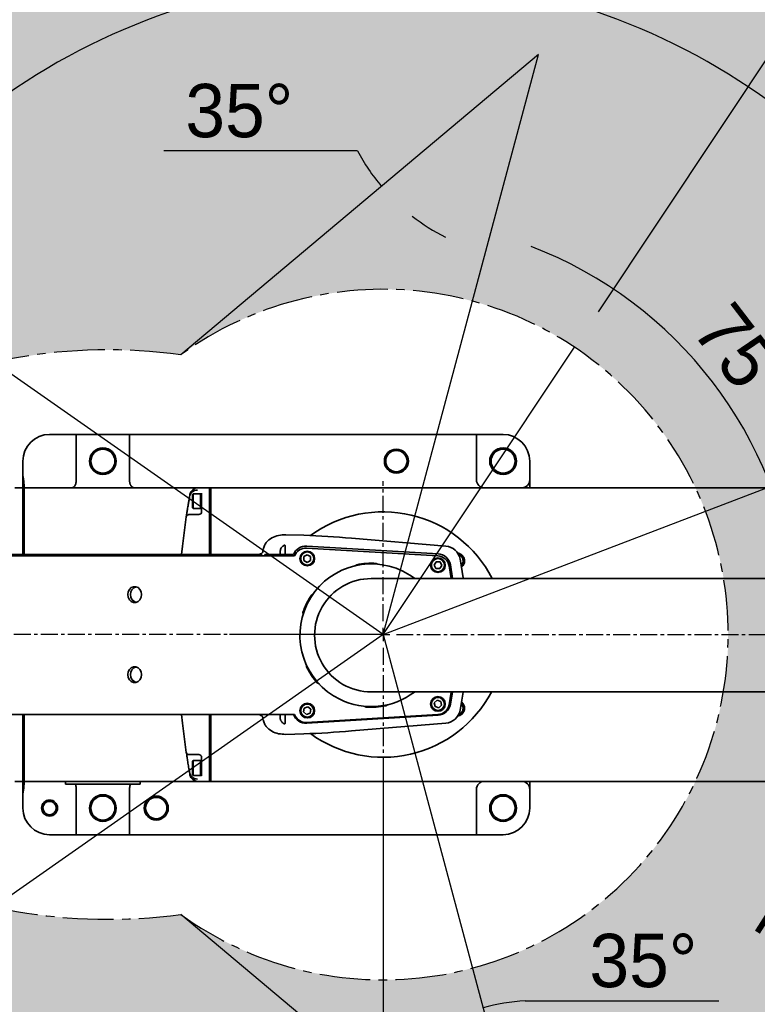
# Model space of a CAD drawing. Header units: millimetres. Extents: x -16 to 4241, y 0 to 4344.
# Tile 6 of 19: x 1439 to 1715, y 1504 to 1873. Entities that reach past the tile are written whole.
import ezdxf

# ---------------------------------------------------------------- set-up
doc = ezdxf.new("R2010")
doc.units = ezdxf.units.MM
doc.header["$PDSIZE"] = -1
doc.linetypes.add('CENTER', pattern=[10.16, 6.35, -1.27, 1.27, -1.27])
doc.linetypes.add('CENTER2', pattern=[28.575, 19.05, -3.175, 3.175, -3.175])
doc.layers.add('中心线层', color=4, linetype='CENTER')
doc.dimstyles.new('1比1', dxfattribs={"dimscale": 8, "dimtxt": 2.5, "dimasz": 2, "dimexe": 1.5, "dimexo": 0.625, "dimtad": 1, "dimtoh": 1, "dimdec": 1, "dimtxsty": 'Standard', "dimcen": 2.5, "dimclrd": 1, "dimclre": 1, "dimadec": 0, "dimazin": 0, "dimtfac": 1, "dimtdec": 1, "dimtmove": 0, "dimatfit": 3, "dimfxl": 1, "dimarcsym": 0})

# ---------------------------------------------------------------- blocks, each defined once
blk = doc.blocks.new('*D100')
at = {"color": 1, "lineweight": -2, "transparency": 16777216}
blk.add_line((1565.16, 1824.1), (1492.49, 1824.1), dxfattribs=at)
for start, end in [(208.0405, 220), (231.9595, 243.0405)]:
    blk.add_arc((1632.94, 1860.2), 76.79, start, end, dxfattribs=at)
at = {"color": 1, "transparency": 16777216}
for points in [[(1583.76, 1797.8), (1587.47, 1801.64), (1574.11, 1810.84)], [(1599.08, 1794.24), (1597.17, 1789.26), (1613.06, 1786.03)]]:
    blk.add_solid(points, dxfattribs=at)
at = {"layer": 'Defpoints', "color": 0, "transparency": 16777216}
for p in [(1632.94, 1860.2), (1632.94, 1860.2), (1598.47, 1791.58), (1498.88, 1747.71), (1574.7, 1642.87)]:
    blk.add_point(p, dxfattribs=at)
at = {"color": 0, "transparency": 16777216, "insert": (1520.83, 1839.1), "char_height": 20, "attachment_point": 5}
blk.add_mtext('35°', dxfattribs=at)
blk = doc.blocks.new('*D102')
at = {"color": 1, "lineweight": -2, "transparency": 16777216}
blk.add_line((1627.97, 1505.59), (1700.63, 1505.59), dxfattribs=at)
for start, end in [(93.5522, 105), (116.4478, 128.5522)]:
    blk.add_arc((1632.94, 1425.53), 80.21, start, end, dxfattribs=at)
at = {"color": 1, "transparency": 16777216}
for points in [[(1596.27, 1499.85), (1598.16, 1494.86), (1612.18, 1503.01)], [(1584.81, 1486.36), (1581.09, 1490.17), (1571.49, 1477.09)]]:
    blk.add_solid(points, dxfattribs=at)
at = {"layer": 'Defpoints', "color": 0, "transparency": 16777216}
for p in [(1574.7, 1642.87), (1498.88, 1538.02), (1583.19, 1488.46), (1632.94, 1425.53), (1632.94, 1425.53)]:
    blk.add_point(p, dxfattribs=at)
at = {"color": 0, "transparency": 16777216, "insert": (1672.3, 1520.59), "char_height": 20, "attachment_point": 5}
blk.add_mtext('35°', dxfattribs=at)
blk = doc.blocks.new('*D103')
at = {"color": 1, "lineweight": -2, "transparency": 16777216}
blk.add_arc((1574.7, 1642.87), 155.63, 5.8932, 69.1068, dxfattribs=at)
at = {"color": 1, "transparency": 16777216}
for points in [[(1629.38, 1785.72), (1631.03, 1790.8), (1614.98, 1793.19)], [(1732.17, 1658.98), (1726.84, 1658.71), (1730.33, 1642.87)]]:
    blk.add_solid(points, dxfattribs=at)
at = {"layer": 'Defpoints', "color": 0, "transparency": 16777216}
for p in [(1632.94, 1860.2), (1715.75, 1708.64), (1574.7, 1642.87), (1574.7, 1642.87), (1799.7, 1642.87)]:
    blk.add_point(p, dxfattribs=at)
at = {"color": 0, "transparency": 16777216, "insert": (1710.07, 1746.74), "char_height": 20, "attachment_point": 5, "rotation": 307.5}
blk.add_mtext('75°', dxfattribs=at)
blk = doc.blocks.new('*D104')
at = {"color": 1, "lineweight": -2, "transparency": 16777216}
blk.add_arc((1574.7, 1642.87), 202.31, 289.5325, 355.4675, dxfattribs=at)
at = {"color": 1, "transparency": 16777216}
for points in [[(1773.72, 1626.99), (1779.05, 1626.78), (1777.02, 1642.87)], [(1643.14, 1449.65), (1641.55, 1454.75), (1627.07, 1447.45)]]:
    blk.add_solid(points, dxfattribs=at)
at = {"layer": 'Defpoints', "color": 0, "transparency": 16777216}
for p in [(1574.7, 1642.87), (1579.7, 1642.87), (2044.85, 1642.87), (1704.75, 1487.89), (1632.94, 1425.53)]:
    blk.add_point(p, dxfattribs=at)
at = {"color": 0, "transparency": 16777216, "insert": (1732.79, 1542.39), "char_height": 20, "attachment_point": 5, "rotation": 57.5603}
blk.add_mtext('75°', dxfattribs=at)
blk = doc.blocks.new('*D105')
at = {"color": 1, "lineweight": -2, "transparency": 16777216}
blk.add_arc((1574.7, 1642.87), 246.71, 3.7165, 141.2835, dxfattribs=at)
at = {"color": 1, "transparency": 16777216}
for points in [[(1384.34, 1795.58), (1380.08, 1798.78), (1372.61, 1784.37)], [(1823.56, 1658.95), (1818.23, 1658.77), (1821.41, 1642.87)]]:
    blk.add_solid(points, dxfattribs=at)
at = {"layer": 'Defpoints', "color": 0, "transparency": 16777216}
for p in [(1247.04, 1872.3), (1738.71, 1827.17), (1390.39, 1771.92), (1579.7, 1642.87), (2044.85, 1642.87)]:
    blk.add_point(p, dxfattribs=at)
at = {"color": 0, "transparency": 16777216, "insert": (1653.4, 1892.46), "char_height": 20, "attachment_point": 5, "rotation": 342.5}
blk.add_mtext('145°', dxfattribs=at)
blk = doc.blocks.new('*D106')
at = {"color": 1, "lineweight": -2, "transparency": 16777216}
blk.add_arc((1574.7, 1642.87), 280.08, 218.2736, 356.7264, dxfattribs=at)
at = {"color": 1, "transparency": 16777216}
for points in [[(1851.66, 1626.95), (1856.99, 1626.8), (1854.78, 1642.87)], [(1352.69, 1467.79), (1356.97, 1470.97), (1345.28, 1482.22)]]:
    blk.add_solid(points, dxfattribs=at)
at = {"layer": 'Defpoints', "color": 0, "transparency": 16777216}
for p in [(1579.7, 1642.87), (2044.85, 1642.87), (1390.39, 1513.81), (1247.04, 1413.44), (1542.19, 1364.68)]:
    blk.add_point(p, dxfattribs=at)
at = {"color": 0, "transparency": 16777216, "insert": (1654.41, 1390.06), "char_height": 20, "attachment_point": 5, "rotation": 17.5}
blk.add_mtext('145°', dxfattribs=at)
blk = doc.blocks.new('*D107')
at = {"color": 1, "lineweight": -2, "transparency": 16777216}
for p, q in [((2052.65, 1825.57), (1963.28, 1791.4)), ((2124.32, 1825.57), (2052.65, 1825.57)), ((1574.7, 1642.87), (1948.34, 1785.69))]:
    blk.add_line(p, q, dxfattribs=at)
at = {"color": 1, "transparency": 16777216}
blk.add_solid([(1962.33, 1793.89), (1964.23, 1788.91), (1948.34, 1785.69)], dxfattribs=at)
at = {"layer": 'Defpoints', "color": 0, "transparency": 16777216}
for p in [(1948.34, 1785.69), (1574.7, 1642.87)]:
    blk.add_point(p, dxfattribs=at)
at = {"color": 0, "transparency": 16777216, "insert": (2090.99, 1840.57), "char_height": 20, "attachment_point": 5}
blk.add_mtext('R400', dxfattribs=at)
blk = doc.blocks.new('*D108')
at = {"color": 1, "lineweight": -2, "transparency": 16777216}
for p, q in [((1832.18, 2029.51), (1655.29, 1763.88)), ((1933.85, 2029.51), (1832.18, 2029.51)), ((1574.7, 1642.87), (1646.42, 1750.56))]:
    blk.add_line(p, q, dxfattribs=at)
at = {"color": 1, "transparency": 16777216}
blk.add_solid([(1653.07, 1765.36), (1657.51, 1762.4), (1646.42, 1750.56)], dxfattribs=at)
at = {"layer": 'Defpoints', "color": 0, "transparency": 16777216}
for p in [(1646.42, 1750.56), (1574.7, 1642.87)]:
    blk.add_point(p, dxfattribs=at)
at = {"color": 0, "transparency": 16777216, "insert": (1885.51, 2046.17), "char_height": 20, "attachment_point": 5}
blk.add_mtext('R129,4', dxfattribs=at)
blk = doc.blocks.new('*D109')
at = {"color": 1, "lineweight": -2, "transparency": 16777216}
for p, q in [((1294.8, 1637.87), (1294.8, 1198.91)), ((1574.7, 1596.72), (1574.7, 1198.91)), ((1558.7, 1210.91), (1310.8, 1210.91))]:
    blk.add_line(p, q, dxfattribs=at)
at = {"color": 1, "transparency": 16777216}
for points in [[(1310.8, 1213.57), (1310.8, 1208.24), (1294.8, 1210.91)], [(1558.7, 1213.57), (1558.7, 1208.24), (1574.7, 1210.91)]]:
    blk.add_solid(points, dxfattribs=at)
at = {"layer": 'Defpoints', "color": 0, "transparency": 16777216}
for p in [(1294.8, 1642.87), (1574.7, 1601.72), (1294.8, 1210.91)]:
    blk.add_point(p, dxfattribs=at)
at = {"color": 0, "transparency": 16777216, "insert": (1437.3, 1227.57), "char_height": 20, "attachment_point": 5}
blk.add_mtext('279,9', dxfattribs=at)
blk = doc.blocks.new('*D110')
at = {"color": 1, "lineweight": -2, "transparency": 16777216}
for p, q in [((1574.7, 1595.14), (1574.7, 1142.84)), ((1215.39, 1508.81), (1215.39, 1142.84)), ((1231.39, 1154.84), (1558.7, 1154.84))]:
    blk.add_line(p, q, dxfattribs=at)
at = {"color": 1, "transparency": 16777216}
for points in [[(1231.39, 1157.51), (1231.39, 1152.18), (1215.39, 1154.84)], [(1558.7, 1157.51), (1558.7, 1152.18), (1574.7, 1154.84)]]:
    blk.add_solid(points, dxfattribs=at)
at = {"layer": 'Defpoints', "color": 0, "transparency": 16777216}
for p in [(1574.7, 1600.14), (1215.39, 1513.81), (1574.7, 1154.84)]:
    blk.add_point(p, dxfattribs=at)
at = {"color": 0, "transparency": 16777216, "insert": (1394.91, 1171.51), "char_height": 20, "attachment_point": 5}
blk.add_mtext('359,3', dxfattribs=at)

msp = doc.modelspace()

# ---------------------------------------------------------------- hatches: boundary and pattern name
at = {"transparency": 33554457}
h = msp.add_hatch(color=7, dxfattribs=at)
h.dxf.hatch_style = 1
h.paths.add_polyline_path([(1247.04, 1872.3, 0.376449), (1272.2, 1642.87, 0.376449), (1247.04, 1413.44, 3.171595)])
h.paths.add_polyline_path([(1498.88, 1538.02, -0.315304), (1294.8, 1642.87, -0.315304), (1498.88, 1747.71, -1.957295)], flags=16)

# ---------------------------------------------------------------- linework, layer by layer
at = {"color": 2}
for q in [(1390.39, 1771.92), (1390.39, 1513.81)]:
    msp.add_line((1574.7, 1642.87), q, dxfattribs=at)
at = {"color": 7, "linetype": 'Continuous', "lineweight": 35}
for p, q in [((1449.7, 1717.87), (1457.7, 1717.87)), ((1479.7, 1717.87), (1459.7, 1717.87)), ((1459.7, 1717.87), (1459.7, 1700.87)), ((1479.7, 1700.87), (1479.7, 1717.87)), ((1481.7, 1717.87), (1608.7, 1717.87)), ((1609.7, 1717.87), (1609.7, 1700.87)), ((1619.7, 1717.87), (1609.7, 1717.87)), ((1439.7, 1702.87), (1439.7, 1707.87)), ((1629.7, 1700.87), (1629.7, 1707.87)), ((1436.7, 1697.87), (1439.7, 1697.87)), ((1439.7, 1697.87), (1439.7, 1687.87)), ((1439.7, 1697.37), (1440.2, 1697.87)), ((1440.2, 1697.87), (1440.2, 1687.87)), ((1440.2, 1697.87), (1505.29, 1697.87)), ((1459.7, 1700.62), (1459.7, 1700.87)), ((1479.7, 1700.87), (1479.7, 1700.62)), ((1505.29, 1697.87), (1509.7, 1697.87)), ((1509.7, 1697.87), (1509.7, 1697.29)), ((1509.7, 1697.37), (1510.2, 1697.87)), ((1509.7, 1697.87), (1510.2, 1697.87)), ((1510.2, 1697.87), (1510.2, 1697.29)), ((1510.2, 1697.87), (1773.12, 1697.87)), ((1629.7, 1700.87), (1629.7, 1697.87)), ((1502.24, 1694.86), (1502.34, 1695.39)), ((1503.55, 1695.62), (1503.25, 1695.32)), ((1503.25, 1690.42), (1503.25, 1695.32)), ((1506.25, 1695.62), (1503.55, 1695.62)), ((1503.55, 1695.62), (1503.55, 1690.12)), ((1506.7, 1695.62), (1506.25, 1695.62)), ((1506.25, 1695.62), (1506.25, 1690.12)), ((1506.7, 1695.62), (1506.7, 1695.65)), ((1506.7, 1695.62), (1506.7, 1693.83)), ((1506.7, 1690.77), (1506.7, 1693.83)), ((1509.7, 1697.29), (1509.7, 1695.67)), ((1509.7, 1695.67), (1509.7, 1690.77)), ((1510.2, 1697.29), (1510.2, 1695.67)), ((1510.2, 1695.67), (1510.2, 1690.77)), ((1503.25, 1690.42), (1503.55, 1690.12)), ((1503.55, 1690.12), (1506.25, 1690.12)), ((1506.25, 1690.12), (1506.7, 1690.12)), ((1506.7, 1688.87), (1506.7, 1690.77)), ((1509.7, 1672.87), (1509.7, 1690.77)), ((1510.2, 1690.77), (1510.2, 1672.87)), ((1439.7, 1672.87), (1439.7, 1687.87)), ((1440.2, 1687.87), (1440.2, 1672.87)), ((1503.98, 1687.87), (1505.7, 1687.87)), ((1538.22, 1680.28), (1545.02, 1680.07)), ((1598.21, 1676.04), (1562.88, 1678.99)), ((1538.04, 1675.69), (1538.04, 1672.87)), ((1595.3, 1672.35), (1546.07, 1675.3)), ((1595.33, 1673.1), (1546.1, 1676.05)), ((1407.17, 1672.37), (1537.33, 1672.37)), ((1408.2, 1672.87), (1527.78, 1672.87)), ((1528.86, 1673.13), (1527.73, 1672.87)), ((1527.78, 1672.37), (1527.78, 1672.87)), ((1527.98, 1672.87), (1527.78, 1672.87)), ((1527.98, 1672.87), (1529.39, 1672.87)), ((1529.76, 1674.91), (1529.68, 1674.41)), ((1530.34, 1672.37), (1530.34, 1672.87)), ((1530.34, 1672.87), (1536.19, 1672.87)), ((1536.19, 1674.22), (1536.19, 1672.87)), ((1536.19, 1672.87), (1538.04, 1672.87)), ((1538.88, 1672.37), (1537.33, 1672.37)), ((1538.04, 1672.87), (1541.14, 1672.87)), ((1538.88, 1672.37), (1541.58, 1672.37)), ((1545.05, 1672.09), (1546.3, 1672.81)), ((1545.05, 1670.65), (1545.05, 1672.09)), ((1546.3, 1672.81), (1547.55, 1672.09)), ((1547.55, 1672.09), (1547.55, 1670.65)), ((1546.3, 1669.92), (1545.05, 1670.65)), ((1547.55, 1670.65), (1546.3, 1669.92)), ((1564.28, 1668.68), (1564.84, 1669.06)), ((1572.16, 1669.55), (1572.78, 1669.25)), ((1593.86, 1668.92), (1594.63, 1670.14)), ((1594.54, 1667.64), (1593.86, 1668.92)), ((1594.63, 1670.14), (1596.07, 1670.09)), ((1596.75, 1668.82), (1595.98, 1667.59)), ((1596.07, 1670.09), (1596.75, 1668.82)), ((1600.24, 1663.88), (1599.45, 1668.66)), ((1600.78, 1663.88), (1599.95, 1669)), ((1595.98, 1667.59), (1594.54, 1667.64)), ((1547.91, 1657.7), (1548.47, 1658.08)), ((1544.72, 1650.43), (1544.67, 1651.11)), ((1546.05, 1630.76), (1546, 1631.44)), ((1550.75, 1624.37), (1550.13, 1624.67)), ((1599.45, 1616.57), (1600.24, 1621.35)), ((1599.95, 1616.73), (1600.71, 1621.35)), ((1604.75, 1621.35), (1603.6, 1614.54)), ((1576.33, 1616.56), (1575.76, 1616.18)), ((1593.93, 1617.3), (1594.99, 1618.28)), ((1594.24, 1615.89), (1593.93, 1617.3)), ((1594.99, 1618.28), (1596.37, 1617.84)), ((1596.68, 1616.43), (1595.62, 1615.46)), ((1596.37, 1617.84), (1596.68, 1616.43)), ((1537.33, 1612.87), (1407.17, 1612.87)), ((1439.7, 1597.87), (1439.7, 1612.87)), ((1440.2, 1612.87), (1440.2, 1597.87)), ((1509.7, 1594.97), (1509.7, 1612.87)), ((1510.2, 1612.87), (1510.2, 1594.97)), ((1528.86, 1612.61), (1527.73, 1612.87)), ((1536.19, 1612.87), (1536.19, 1611.52)), ((1538.04, 1612.87), (1536.19, 1612.87)), ((1538.04, 1612.87), (1538.04, 1610.04)), ((1541.14, 1612.87), (1538.04, 1612.87)), ((1541.58, 1612.87), (1538.88, 1612.87)), ((1544.95, 1613.88), (1545.2, 1615.3)), ((1546.05, 1612.95), (1544.95, 1613.88)), ((1545.2, 1615.3), (1546.56, 1615.79)), ((1547.41, 1613.44), (1546.05, 1612.95)), ((1546.07, 1609.93), (1595.3, 1612.89)), ((1546.1, 1609.69), (1595.33, 1612.64)), ((1546.56, 1615.79), (1547.66, 1614.86)), ((1547.66, 1614.86), (1547.41, 1613.44)), ((1568.44, 1615.68), (1567.83, 1615.98)), ((1595.62, 1615.46), (1594.24, 1615.89)), ((1529.68, 1611.32), (1529.76, 1610.83)), ((1529.76, 1610.83), (1529.76, 1610.83)), ((1598.21, 1609.69), (1562.88, 1606.75)), ((1538.22, 1605.46), (1545.02, 1605.66)), ((1439.7, 1597.87), (1439.7, 1587.87)), ((1440.2, 1597.87), (1440.2, 1587.87)), ((1505.7, 1597.87), (1503.98, 1597.87)), ((1503.55, 1595.62), (1503.25, 1595.32)), ((1503.25, 1590.42), (1503.25, 1595.32)), ((1506.25, 1595.62), (1503.55, 1595.62)), ((1503.55, 1595.62), (1503.55, 1590.12)), ((1506.7, 1595.62), (1506.25, 1595.62)), ((1506.25, 1595.62), (1506.25, 1590.12)), ((1506.7, 1594.97), (1506.7, 1596.87)), ((1506.7, 1591.91), (1506.7, 1594.97)), ((1509.7, 1594.97), (1509.7, 1590.06)), ((1510.2, 1594.97), (1510.2, 1590.06)), ((1502.34, 1590.34), (1502.24, 1590.87)), ((1503.25, 1590.42), (1503.55, 1590.12)), ((1506.7, 1591.91), (1506.7, 1590.12)), ((1439.7, 1587.87), (1436.7, 1587.87)), ((1439.7, 1588.37), (1440.2, 1587.87)), ((1505.29, 1587.87), (1440.2, 1587.87)), ((1455.7, 1587.87), (1455.7, 1586.87)), ((1483.7, 1586.87), (1455.7, 1586.87)), ((1483.7, 1586.87), (1483.7, 1587.87)), ((1503.55, 1590.12), (1506.25, 1590.12)), ((1509.7, 1587.87), (1505.29, 1587.87)), ((1506.25, 1590.12), (1506.7, 1590.12)), ((1506.7, 1590.09), (1506.7, 1590.12)), ((1509.7, 1590.06), (1509.7, 1588.45)), ((1509.7, 1588.45), (1509.7, 1587.87)), ((1510.2, 1587.87), (1509.7, 1588.37)), ((1510.2, 1587.87), (1509.7, 1587.87)), ((1510.2, 1590.06), (1510.2, 1588.45)), ((1510.2, 1588.45), (1510.2, 1587.87)), ((1773.13, 1587.87), (1510.2, 1587.87)), ((1629.7, 1587.87), (1629.7, 1584.87)), ((1459.7, 1584.87), (1459.7, 1585.11)), ((1459.7, 1584.87), (1459.7, 1567.87)), ((1479.7, 1585.11), (1479.7, 1584.87)), ((1479.7, 1567.87), (1479.7, 1584.87)), ((1609.7, 1584.87), (1609.7, 1567.87)), ((1629.7, 1577.87), (1629.7, 1584.87)), ((1439.7, 1577.87), (1439.7, 1582.87)), ((1457.7, 1567.87), (1449.7, 1567.87)), ((1459.7, 1567.87), (1479.7, 1567.87)), ((1608.7, 1567.87), (1481.7, 1567.87)), ((1609.7, 1567.87), (1619.7, 1567.87))]:
    msp.add_line(p, q, dxfattribs=at)
at = {"color": 7, "linetype": 'Continuous', "lineweight": 35, "flags": 128}
for points in [[(1499.21, 1672.87), (1499.54, 1676.03), (1500.97, 1687.02)], [(1603.6, 1671.2), (1604.78, 1664.17), (1604.82, 1663.89)], [(1604.16, 1668.11), (1604.79, 1668.8), (1605.2, 1669.77)], [(1582.09, 1666.63), (1584.8, 1665.1), (1586.45, 1663.95)], [(1479.03, 1657.87), (1479.18, 1656.84), (1479.63, 1655.94), (1480.31, 1655.27), (1481.15, 1654.91), (1482.05, 1654.91), (1482.89, 1655.27), (1483.57, 1655.94), (1484.02, 1656.84), (1484.17, 1657.87), (1484.02, 1658.89), (1483.57, 1659.8), (1482.89, 1660.47), (1482.05, 1660.82), (1481.15, 1660.82), (1480.31, 1660.47), (1479.63, 1659.8), (1479.18, 1658.89), (1479.03, 1657.87)], [(1479.03, 1627.87), (1479.18, 1626.84), (1479.63, 1625.94), (1480.31, 1625.27), (1481.15, 1624.91), (1482.05, 1624.91), (1482.89, 1625.27), (1483.57, 1625.94), (1484.02, 1626.84), (1484.17, 1627.87), (1484.02, 1628.89), (1483.57, 1629.8), (1482.89, 1630.47), (1482.05, 1630.82), (1481.15, 1630.82), (1480.31, 1630.47), (1479.63, 1629.8), (1479.18, 1628.89), (1479.03, 1627.87)], [(1605.2, 1615.96), (1604.79, 1616.94), (1604.16, 1617.63)], [(1500.97, 1598.72), (1499.54, 1609.7), (1499.21, 1612.87)]]:
    msp.add_lwpolyline(points, dxfattribs=at)
at = {"color": 7, "linetype": 'Continuous', "lineweight": 35}
for centre, radius in [((1469.7, 1707.87), 5), ((1469.7, 1707.87), 4.5), ((1579.7, 1707.87), 4.5), ((1619.7, 1707.87), 5), ((1619.7, 1707.87), 4.5), ((1579.7, 1707.87), 4), ((1546.3, 1671.37), 2.75), ((1546.3, 1671.37), 2.45), ((1595.3, 1668.87), 2.75), ((1595.3, 1668.87), 2.45), ((1546.3, 1614.37), 2.75), ((1546.3, 1614.37), 2.45), ((1595.3, 1616.87), 2.75), ((1595.3, 1616.87), 2.45), ((1449.7, 1577.87), 3), ((1449.7, 1577.87), 2.5), ((1469.7, 1577.87), 5), ((1469.7, 1577.87), 4.5), ((1489.7, 1577.87), 4.5), ((1489.7, 1577.87), 4), ((1619.7, 1577.87), 5), ((1619.7, 1577.87), 4.5)]:
    msp.add_circle(centre, radius, dxfattribs=at)
at = {"color": 3, "linetype": 'CENTER2'}
for centre, radius, start, end in [((1574.7, 1642.87), 400, 215, 145), ((1574.7, 1642.87), 129.39, 234.1258, 125.8742), ((1471.71, 1549.57), 200, 82.1916, 152.1926), ((1471.71, 1736.17), 200, 207.8074, 277.8084)]:
    msp.add_arc(centre, radius, start, end, dxfattribs=at)
at = {"color": 7, "linetype": 'Continuous', "lineweight": 35}
for centre, radius, start, end in [((1449.7, 1707.87), 10, 90, 180), ((1619.7, 1707.87), 10, 0, 90), ((1505.29, 1694.87), 3, 90, 169.9164), ((1612.7, 1700.87), 3, 180, 270), ((1626.7, 1700.87), 3, 270, 0), ((1797.7, 1642.87), 300, 170.0848, 170.3735), ((1797.7, 1642.87), 300, 170.0192, 170.0848), ((1501.96, 1686.87), 1, 90, 171.5378), ((1505.7, 1688.87), 1, 270, 0), ((1574.7, 1642.87), 46, 27.2487, 126.2388), ((1529.67, 1280.37), 400, 85.2364, 87.8002), ((1545.8, 1671.06), 5, 86.5694, 158.7927), ((1545.8, 1670.81), 4.5, 86.5694, 159.7339), ((1597.71, 1670.06), 6, 10.886, 85.2364), ((1595.03, 1667.86), 4.5, 10.3122, 86.5694), ((1595.03, 1668.11), 5, 10.3122, 86.5694), ((1602.28, 1670.45), 2.75, 311.8436, 77.6638), ((1602.28, 1670.45), 2.45, 316.338, 71.2147), ((1570.3, 1642.62), 26.75, 63.8561, 243.8561), ((1570.3, 1642.62), 27, 86.0477, 101.6645), ((1482.97, 1658.02), 2.92, 107.1003, 182.9414), ((1570.3, 1642.62), 21.25, 89.9922, 270), ((1482.97, 1657.72), 2.92, 177.0586, 252.8997), ((1570.3, 1642.62), 27, 146.0477, 161.6645), ((1482.97, 1628.02), 2.92, 107.1003, 182.9414), ((1482.97, 1627.72), 2.92, 177.0586, 252.8997), ((1570.3, 1642.62), 27, 206.0477, 221.6645), ((1574.7, 1642.87), 46, 233.7612, 332.0642), ((1570.3, 1642.62), 26.75, 243.8561, 307.2232), ((1570.3, 1642.62), 27, 266.0477, 281.6645), ((1595.03, 1617.38), 4.5, 273.4306, 349.6878), ((1595.03, 1617.63), 5, 273.4306, 349.6878), ((1602.28, 1615.29), 2.75, 282.3362, 48.1564), ((1602.28, 1615.29), 2.45, 288.7853, 43.662), ((1545.8, 1614.68), 5, 201.2073, 273.4306), ((1545.8, 1614.43), 4.5, 200.2661, 273.4306), ((1597.71, 1615.67), 6, 274.7636, 349.114), ((1529.67, 2005.37), 400, 272.1998, 274.7636), ((1501.96, 1598.87), 1, 188.4622, 270), ((1505.7, 1596.87), 1, 0, 90), ((1797.7, 1642.87), 300, 189.6265, 189.9152), ((1797.7, 1642.87), 300, 189.9152, 189.9808), ((1505.29, 1590.87), 3, 190.0836, 270), ((1612.7, 1584.87), 3, 90, 180), ((1626.7, 1584.87), 3, 0, 90), ((1449.7, 1577.87), 10, 180, 270), ((1619.7, 1577.87), 10, 270, 0)]:
    msp.add_arc(centre, radius, start, end, dxfattribs=at)
for centre, start_param, end_param in [((1507.7, 1695.65), 1.373401, 1.570796), ((1507.7, 1590.09), 1.570796, 1.768192)]:
    msp.add_ellipse(centre, major_axis=(0, 1.06), ratio=0.944263, start_param=start_param, end_param=end_param, dxfattribs=at)
for points, knots in [([(1459.7, 1717.87), (1459.7, 1717.87), (1459.69, 1717.87), (1459.63, 1717.87), (1459.59, 1717.87), (1459.48, 1717.87), (1459.41, 1717.87), (1459.25, 1717.87), (1459.16, 1717.87), (1458.88, 1717.87), (1458.66, 1717.87), (1458.2, 1717.87), (1457.95, 1717.87), (1457.7, 1717.87)], [0, 0, 0, 0, 0.125, 0.125, 0.25, 0.25, 0.375, 0.375, 0.5, 0.5, 0.75, 0.75, 1, 1, 1, 1]), ([(1479.7, 1717.87), (1479.7, 1717.87), (1479.72, 1717.87), (1479.78, 1717.87), (1479.82, 1717.87), (1479.93, 1717.87), (1480, 1717.87), (1480.15, 1717.87), (1480.24, 1717.87), (1480.53, 1717.87), (1480.74, 1717.87), (1481.21, 1717.87), (1481.46, 1717.87), (1481.7, 1717.87)], [0, 0, 0, 0, 0.125, 0.125, 0.25, 0.25, 0.375, 0.375, 0.5, 0.5, 0.75, 0.75, 1, 1, 1, 1]), ([(1609.7, 1717.87), (1609.7, 1717.87), (1609.67, 1717.87), (1609.56, 1717.87), (1609.48, 1717.87), (1609.19, 1717.87), (1608.95, 1717.87), (1608.7, 1717.87)], [0, 0, 0, 0, 0.25, 0.25, 0.5, 0.5, 1, 1, 1, 1]), ([(1439.7, 1702.87), (1439.7, 1702.83), (1439.7, 1702.75), (1439.71, 1702.59), (1439.73, 1702.39), (1439.76, 1702.15), (1439.8, 1701.91), (1439.83, 1701.68), (1439.88, 1701.44), (1439.91, 1701.21), (1439.96, 1700.91), (1440.01, 1700.54), (1440.06, 1700.12), (1440.09, 1699.72), (1440.12, 1699.35), (1440.14, 1699.02), (1440.16, 1698.72), (1440.17, 1698.46), (1440.18, 1698.25), (1440.19, 1698.08), (1440.19, 1697.97), (1440.2, 1697.91), (1440.2, 1697.87), (1440.2, 1697.87), (1440.2, 1697.87)], [0, 0, 0, 0, 0.017414, 0.034823, 0.069472, 0.103761, 0.137588, 0.170924, 0.203796, 0.236253, 0.268269, 0.331307, 0.393614, 0.454994, 0.5158, 0.576668, 0.637573, 0.69791, 0.758248, 0.816207, 0.879331, 0.917498, 0.957721, 1, 1, 1, 1]), ([(1439.7, 1697.37), (1439.7, 1697.37), (1439.7, 1697.37), (1439.7, 1697.38), (1439.7, 1697.4), (1439.7, 1697.43), (1439.7, 1697.49), (1439.7, 1697.6), (1439.7, 1697.79), (1439.7, 1698.02), (1439.7, 1698.31), (1439.7, 1698.63), (1439.7, 1699.12), (1439.7, 1699.69), (1439.7, 1700.3), (1439.7, 1700.79), (1439.7, 1701.3), (1439.7, 1701.73), (1439.7, 1702.08), (1439.7, 1702.34), (1439.7, 1702.6), (1439.7, 1702.78), (1439.7, 1702.87)], [0, 0, 0, 0, 0.020843, 0.04169, 0.062563, 0.09359, 0.124692, 0.18698, 0.2497, 0.31193, 0.37409, 0.436733, 0.499185, 0.623596, 0.686351, 0.748966, 0.81172, 0.874469, 0.905842, 0.937226, 0.968622, 1, 1, 1, 1]), ([(1458.51, 1698.04), (1458.38, 1697.98), (1458.25, 1697.94), (1457.98, 1697.88), (1457.84, 1697.87), (1457.7, 1697.87)], [0, 0, 0, 0, 0.5, 0.5, 1, 1, 1, 1]), ([(1459.7, 1700.62), (1459.7, 1700.47), (1459.7, 1700.32), (1459.66, 1700.02), (1459.64, 1699.87), (1459.58, 1699.59), (1459.54, 1699.46), (1459.46, 1699.2), (1459.41, 1699.08), (1459.31, 1698.86), (1459.25, 1698.75), (1459.13, 1698.56), (1459.07, 1698.47), (1458.86, 1698.24), (1458.7, 1698.12), (1458.51, 1698.04)], [0, 0, 0, 0, 0.125, 0.125, 0.25, 0.25, 0.375, 0.375, 0.5, 0.5, 0.625, 0.625, 0.75, 0.75, 1, 1, 1, 1]), ([(1479.7, 1700.62), (1479.7, 1700.47), (1479.71, 1700.32), (1479.74, 1700.02), (1479.77, 1699.87), (1479.83, 1699.59), (1479.86, 1699.46), (1479.95, 1699.2), (1479.99, 1699.08), (1480.1, 1698.86), (1480.15, 1698.75), (1480.28, 1698.56), (1480.34, 1698.47), (1480.55, 1698.24), (1480.71, 1698.12), (1480.89, 1698.04)], [0, 0, 0, 0, 0.125, 0.125, 0.25, 0.25, 0.375, 0.375, 0.5, 0.5, 0.625, 0.625, 0.75, 0.75, 1, 1, 1, 1]), ([(1480.89, 1698.04), (1481.02, 1697.98), (1481.16, 1697.94), (1481.43, 1697.88), (1481.57, 1697.87), (1481.7, 1697.87)], [0, 0, 0, 0, 0.5, 0.5, 1, 1, 1, 1]), ([(1502.18, 1694.53), (1502.28, 1694.86), (1502.47, 1695.53), (1503.15, 1696.34), (1504.03, 1696.87), (1504.74, 1697.02), (1505.11, 1697.03), (1505.15, 1697.03)], [0, 0, 0, 0, 0.246546, 0.49375, 0.738434, 0.967847, 1, 1, 1, 1]), ([(1500.97, 1687.02), (1500.98, 1687.08), (1501, 1687.21), (1501.15, 1688.23), (1501.39, 1689.74), (1501.66, 1691.43), (1501.85, 1692.57), (1501.93, 1693.04)], [0, 0, 0, 0, 0.211182, 0.422478, 0.634943, 0.849858, 1, 1, 1, 1]), ([(1501.96, 1687.87), (1501.97, 1687.87), (1501.99, 1687.87), (1502.23, 1687.87), (1502.68, 1687.87), (1503.29, 1687.87), (1503.75, 1687.87), (1503.98, 1687.87)], [0, 0, 0, 0, 0.133678, 0.347988, 0.564582, 0.78231, 1, 1, 1, 1]), ([(1529.85, 1674.9), (1529.95, 1675.34), (1530.15, 1676.24), (1531.16, 1677.78), (1532.97, 1679.19), (1535.53, 1680.15), (1537.32, 1680.23), (1538.22, 1680.28)], [0, 0, 0, 0, 0.1267953, 0.2535673, 0.5033533, 0.7513738, 1, 1, 1, 1]), ([(1536.19, 1674.22), (1536.21, 1674.4), (1536.25, 1674.82), (1536.55, 1675.34), (1536.93, 1675.79), (1537.25, 1676.07), (1537.44, 1676.22), (1537.49, 1676.26)], [0, 0, 0, 0, 0.207127, 0.466497, 0.691649, 0.922192, 1, 1, 1, 1]), ([(1537.49, 1676.26), (1537.55, 1676.3), (1537.63, 1676.35), (1537.75, 1676.37), (1537.84, 1676.35), (1537.91, 1676.3), (1537.98, 1676.19), (1538.02, 1676.05), (1538.04, 1675.87), (1538.04, 1675.75), (1538.04, 1675.69)], [0, 0, 0, 0, 0.182925, 0.281521, 0.364699, 0.448224, 0.542785, 0.695128, 0.846439, 1, 1, 1, 1]), ([(1528.86, 1673.13), (1528.85, 1673.13), (1528.81, 1673.15), (1528.77, 1673.15), (1528.72, 1673.13), (1528.68, 1673.1), (1528.65, 1673.06), (1528.64, 1673), (1528.64, 1672.94), (1528.64, 1672.9), (1528.65, 1672.88)], [0, 0, 0, 0, 0.111723, 0.233528, 0.363244, 0.497501, 0.632147, 0.762953, 0.88637, 1, 1, 1, 1]), ([(1528.65, 1672.87), (1528.9, 1673.05), (1529.27, 1673.31), (1529.61, 1673.87), (1529.71, 1674.19), (1529.76, 1674.34)], [0, 0, 0, 0, 0.533338, 0.774364, 1, 1, 1, 1]), ([(1603.75, 1673.06), (1603.7, 1673.09), (1603.6, 1673.14), (1603.35, 1673.25), (1603.02, 1673.37), (1602.72, 1673.41), (1602.59, 1673.42)], [0, 0, 0, 0, 0.133024, 0.266497, 0.676153, 1, 1, 1, 1]), ([(1604.9, 1671.91), (1604.88, 1671.95), (1604.84, 1672.01), (1604.77, 1672.13), (1604.68, 1672.25), (1604.56, 1672.4), (1604.45, 1672.52), (1604.36, 1672.61), (1604.26, 1672.7), (1604.14, 1672.8), (1603.99, 1672.91), (1603.85, 1673), (1603.77, 1673.05), (1603.75, 1673.06)], [0, 0, 0, 0, 0.081166, 0.137361, 0.250259, 0.365033, 0.481782, 0.540507, 0.596702, 0.709655, 0.824523, 0.941306, 1, 1, 1, 1]), ([(1605.2, 1669.77), (1605.21, 1669.81), (1605.23, 1669.87), (1605.24, 1669.97), (1605.26, 1670.07), (1605.27, 1670.17), (1605.28, 1670.28), (1605.28, 1670.38), (1605.28, 1670.48), (1605.28, 1670.59), (1605.27, 1670.69), (1605.26, 1670.79), (1605.25, 1670.9), (1605.23, 1671.01), (1605.21, 1671.12), (1605.18, 1671.22), (1605.15, 1671.33), (1605.11, 1671.43), (1605.08, 1671.53), (1605.04, 1671.63), (1604.99, 1671.73), (1604.95, 1671.82), (1604.92, 1671.88), (1604.9, 1671.91)], [0, 0, 0, 0, 0.044113, 0.088356, 0.132962, 0.177678, 0.223588, 0.269596, 0.315872, 0.362229, 0.407291, 0.457051, 0.506886, 0.556933, 0.607044, 0.657868, 0.708753, 0.759822, 0.810952, 0.858072, 0.905245, 0.95259, 1, 1, 1, 1]), ([(1811.2, 1663.87), (1811.18, 1663.87), (1811.13, 1663.87), (1810.79, 1663.87), (1810.27, 1663.87), (1809.53, 1663.87), (1808.62, 1663.87), (1807.37, 1663.87), (1805.73, 1663.87), (1803.64, 1663.87), (1801.43, 1663.87), (1798.88, 1663.87), (1795.81, 1663.87), (1791.94, 1663.87), (1787.57, 1663.87), (1782.72, 1663.87), (1777.44, 1663.87), (1770.8, 1663.87), (1762.64, 1663.87), (1752.86, 1663.87), (1742.65, 1663.87), (1732.13, 1663.87), (1721.38, 1663.87), (1710.47, 1663.87), (1699.45, 1663.87), (1688.41, 1663.87), (1677.42, 1663.87), (1666.56, 1663.87), (1655.9, 1663.87), (1645.51, 1663.87), (1635.47, 1663.87), (1625.91, 1663.87), (1616.98, 1663.87), (1609.96, 1663.87), (1604.63, 1663.87), (1600.69, 1663.87), (1597.04, 1663.87), (1593.66, 1663.87), (1590.52, 1663.87), (1587.47, 1663.87), (1584.57, 1663.87), (1581.79, 1663.87), (1579.19, 1663.87), (1576.76, 1663.87), (1574.75, 1663.87), (1573.15, 1663.87), (1571.92, 1663.87), (1571.01, 1663.87), (1570.42, 1663.87), (1570.34, 1663.87), (1570.3, 1663.87)], [0, 0, 0, 0, 0.011912, 0.025314, 0.039602, 0.054286, 0.068971, 0.083346, 0.103826, 0.122542, 0.139183, 0.153762, 0.172459, 0.190894, 0.209163, 0.227369, 0.245602, 0.26394, 0.291598, 0.319277, 0.347023, 0.37483, 0.402653, 0.430612, 0.458762, 0.487007, 0.515242, 0.543361, 0.571433, 0.599445, 0.627294, 0.654891, 0.682149, 0.708797, 0.723754, 0.738555, 0.75324, 0.767841, 0.782384, 0.797344, 0.814483, 0.831427, 0.850206, 0.870828, 0.893286, 0.912551, 0.93293, 0.954363, 0.976761, 1, 1, 1, 1]), ([(1570.3, 1621.37), (1570.36, 1621.37), (1570.48, 1621.37), (1571.39, 1621.37), (1572.77, 1621.37), (1574.59, 1621.37), (1576.76, 1621.37), (1579.19, 1621.37), (1581.79, 1621.37), (1584.57, 1621.37), (1587.47, 1621.37), (1590.52, 1621.37), (1593.66, 1621.37), (1597.04, 1621.37), (1600.69, 1621.37), (1604.63, 1621.37), (1609.96, 1621.37), (1616.98, 1621.37), (1625.91, 1621.37), (1635.47, 1621.37), (1645.51, 1621.37), (1655.9, 1621.37), (1666.56, 1621.37), (1677.42, 1621.37), (1688.41, 1621.37), (1699.45, 1621.37), (1710.47, 1621.37), (1721.38, 1621.37), (1732.13, 1621.37), (1742.65, 1621.37), (1752.86, 1621.37), (1762.64, 1621.37), (1770.8, 1621.37), (1777.44, 1621.37), (1782.72, 1621.37), (1787.57, 1621.37), (1791.94, 1621.37), (1795.81, 1621.37), (1798.88, 1621.37), (1801.43, 1621.37), (1803.64, 1621.37), (1805.73, 1621.37), (1807.3, 1621.37), (1808.46, 1621.37), (1809.28, 1621.37), (1809.97, 1621.37), (1810.51, 1621.37), (1810.9, 1621.37), (1811.15, 1621.37), (1811.19, 1621.37), (1811.2, 1621.37)], [0, 0, 0, 0, 0.028922, 0.056478, 0.082454, 0.10671, 0.129167, 0.14979, 0.168569, 0.185513, 0.202652, 0.217612, 0.232155, 0.246756, 0.261441, 0.276243, 0.291199, 0.317847, 0.345105, 0.372703, 0.400551, 0.428563, 0.456636, 0.484755, 0.51299, 0.541235, 0.569386, 0.597344, 0.625168, 0.652974, 0.68072, 0.7084, 0.736058, 0.754396, 0.772629, 0.790835, 0.809104, 0.827539, 0.846237, 0.860816, 0.877457, 0.896173, 0.916652, 0.928949, 0.941502, 0.954127, 0.966596, 0.97863, 0.989896, 1, 1, 1, 1]), ([(1528.86, 1612.61), (1528.85, 1612.6), (1528.81, 1612.59), (1528.76, 1612.59), (1528.72, 1612.6), (1528.68, 1612.63), (1528.65, 1612.68), (1528.64, 1612.73), (1528.64, 1612.79), (1528.64, 1612.84), (1528.65, 1612.86)], [0, 0, 0, 0, 0.124943, 0.250001, 0.375054, 0.500001, 0.624951, 0.749999, 0.87506, 1, 1, 1, 1]), ([(1528.65, 1612.87), (1528.9, 1612.69), (1529.27, 1612.43), (1529.61, 1611.86), (1529.71, 1611.55), (1529.76, 1611.39)], [0, 0, 0, 0, 0.533338, 0.774364, 1, 1, 1, 1]), ([(1602.58, 1612.31), (1602.85, 1612.36), (1603.26, 1612.42), (1603.62, 1612.61), (1603.75, 1612.67)], [0, 0, 0, 0, 0.663718, 1, 1, 1, 1]), ([(1603.75, 1612.67), (1603.78, 1612.69), (1603.85, 1612.73), (1603.96, 1612.8), (1604.09, 1612.89), (1604.24, 1613.01), (1604.36, 1613.12), (1604.45, 1613.22), (1604.54, 1613.31), (1604.64, 1613.43), (1604.75, 1613.58), (1604.84, 1613.72), (1604.88, 1613.8), (1604.9, 1613.83)], [0, 0, 0, 0, 0.081166, 0.137361, 0.250259, 0.365033, 0.481782, 0.540507, 0.596702, 0.709655, 0.824523, 0.941306, 1, 1, 1, 1]), ([(1604.9, 1613.83), (1604.93, 1613.87), (1604.98, 1613.97), (1605.04, 1614.11), (1605.09, 1614.23), (1605.13, 1614.35), (1605.17, 1614.47), (1605.2, 1614.59), (1605.23, 1614.72), (1605.25, 1614.84), (1605.26, 1614.97), (1605.28, 1615.09), (1605.28, 1615.2), (1605.28, 1615.31), (1605.28, 1615.42), (1605.27, 1615.52), (1605.26, 1615.63), (1605.25, 1615.74), (1605.23, 1615.85), (1605.21, 1615.93), (1605.2, 1615.96)], [0, 0, 0, 0, 0.0745957, 0.1494428, 0.2067064, 0.2640601, 0.3216778, 0.3793838, 0.4381121, 0.4969426, 0.5561061, 0.6153949, 0.6623642, 0.7094111, 0.7567152, 0.8041172, 0.8527225, 0.9014602, 0.9506443, 1, 1, 1, 1]), ([(1529.85, 1610.84), (1529.95, 1610.39), (1530.15, 1609.49), (1531.16, 1607.95), (1532.97, 1606.54), (1535.53, 1605.59), (1537.32, 1605.5), (1538.22, 1605.46)], [0, 0, 0, 0, 0.126795, 0.253567, 0.503353, 0.751374, 1, 1, 1, 1]), ([(1536.19, 1611.52), (1536.19, 1611.42), (1536.2, 1611.24), (1536.27, 1610.95), (1536.4, 1610.66), (1536.61, 1610.31), (1536.93, 1609.95), (1537.25, 1609.66), (1537.44, 1609.51), (1537.49, 1609.48)], [0, 0, 0, 0, 0.102064, 0.207629, 0.335694, 0.467397, 0.692169, 0.922324, 1, 1, 1, 1]), ([(1537.49, 1609.48), (1537.55, 1609.44), (1537.63, 1609.39), (1537.75, 1609.37), (1537.84, 1609.39), (1537.91, 1609.44), (1537.98, 1609.54), (1538.04, 1609.75), (1538.04, 1609.92), (1538.04, 1610.04)], [0, 0, 0, 0, 0.1830071, 0.2816473, 0.3648623, 0.4484253, 0.5430286, 0.6954395, 1, 1, 1, 1]), ([(1501.93, 1592.7), (1501.81, 1593.38), (1501.59, 1594.75), (1501.3, 1596.57), (1501.09, 1597.93), (1500.98, 1598.63), (1500.97, 1598.69), (1500.97, 1598.72)], [0, 0, 0, 0, 0.218544, 0.436999, 0.653535, 0.86724, 1, 1, 1, 1]), ([(1503.98, 1597.87), (1503.82, 1597.87), (1503.44, 1597.87), (1502.87, 1597.87), (1502.37, 1597.87), (1502.02, 1597.87), (1501.98, 1597.87), (1501.96, 1597.87)], [0, 0, 0, 0, 0.1487773, 0.3637415, 0.5765005, 0.7882324, 1, 1, 1, 1]), ([(1505.15, 1588.71), (1504.82, 1588.74), (1504.16, 1588.8), (1503.27, 1589.3), (1502.58, 1590.05), (1502.28, 1590.74), (1502.2, 1591.14), (1502.18, 1591.21)], [0, 0, 0, 0, 0.235456, 0.470081, 0.708327, 0.950593, 1, 1, 1, 1]), ([(1439.7, 1582.87), (1439.7, 1582.96), (1439.7, 1583.13), (1439.7, 1583.4), (1439.7, 1583.66), (1439.7, 1584.01), (1439.7, 1584.44), (1439.7, 1584.94), (1439.7, 1585.43), (1439.7, 1586.05), (1439.7, 1586.61), (1439.7, 1587.1), (1439.7, 1587.43), (1439.7, 1587.71), (1439.7, 1587.95), (1439.7, 1588.13), (1439.7, 1588.25), (1439.7, 1588.31), (1439.7, 1588.34), (1439.7, 1588.36), (1439.7, 1588.37), (1439.7, 1588.37)], [0, 0, 0, 0, 0.031378, 0.062774, 0.094159, 0.125531, 0.188281, 0.251035, 0.31365, 0.376405, 0.500817, 0.563269, 0.625912, 0.688072, 0.750302, 0.813023, 0.875311, 0.906352, 0.93744, 0.968706, 1, 1, 1, 1]), ([(1440.2, 1587.87), (1440.2, 1587.87), (1440.2, 1587.87), (1440.2, 1587.85), (1440.2, 1587.83), (1440.2, 1587.8), (1440.19, 1587.75), (1440.19, 1587.65), (1440.18, 1587.48), (1440.17, 1587.27), (1440.16, 1587.01), (1440.14, 1586.72), (1440.12, 1586.38), (1440.09, 1586.02), (1440.06, 1585.62), (1440.01, 1585.2), (1439.96, 1584.83), (1439.91, 1584.52), (1439.88, 1584.29), (1439.83, 1584.06), (1439.8, 1583.82), (1439.76, 1583.59), (1439.73, 1583.35), (1439.71, 1583.15), (1439.7, 1582.99), (1439.7, 1582.91), (1439.7, 1582.87)], [0, 0, 0, 0, 0.025615, 0.050491, 0.074627, 0.098024, 0.120682, 0.1838, 0.241763, 0.3021, 0.362436, 0.42334, 0.484207, 0.545013, 0.606391, 0.668698, 0.731734, 0.76375, 0.796207, 0.829078, 0.862414, 0.896241, 0.930529, 0.965177, 0.982587, 1, 1, 1, 1]), ([(1459.31, 1586.87), (1459.35, 1586.78), (1459.45, 1586.59), (1459.56, 1586.24), (1459.64, 1585.87), (1459.69, 1585.49), (1459.7, 1585.24), (1459.7, 1585.11)], [0, 0, 0, 0, 0.191791, 0.402967, 0.61904, 0.807403, 1, 1, 1, 1]), ([(1479.7, 1585.11), (1479.71, 1585.24), (1479.71, 1585.49), (1479.77, 1585.87), (1479.85, 1586.24), (1479.96, 1586.58), (1480.05, 1586.78), (1480.1, 1586.87)], [0, 0, 0, 0, 0.18836, 0.381081, 0.592233, 0.808465, 1, 1, 1, 1]), ([(1459.7, 1567.87), (1459.7, 1567.87), (1459.69, 1567.87), (1459.63, 1567.87), (1459.59, 1567.87), (1459.48, 1567.87), (1459.41, 1567.87), (1459.25, 1567.87), (1459.16, 1567.87), (1458.88, 1567.87), (1458.66, 1567.87), (1458.2, 1567.87), (1457.95, 1567.87), (1457.7, 1567.87)], [0, 0, 0, 0, 0.125, 0.125, 0.25, 0.25, 0.375, 0.375, 0.5, 0.5, 0.75, 0.75, 1, 1, 1, 1]), ([(1479.7, 1567.87), (1479.7, 1567.87), (1479.72, 1567.87), (1479.78, 1567.87), (1479.82, 1567.87), (1479.93, 1567.87), (1480, 1567.87), (1480.15, 1567.87), (1480.24, 1567.87), (1480.53, 1567.87), (1480.74, 1567.87), (1481.21, 1567.87), (1481.46, 1567.87), (1481.7, 1567.87)], [0, 0, 0, 0, 0.125, 0.125, 0.25, 0.25, 0.375, 0.375, 0.5, 0.5, 0.75, 0.75, 1, 1, 1, 1]), ([(1609.7, 1567.87), (1609.7, 1567.87), (1609.67, 1567.87), (1609.56, 1567.87), (1609.48, 1567.87), (1609.19, 1567.87), (1608.95, 1567.87), (1608.7, 1567.87)], [0, 0, 0, 0, 0.25, 0.25, 0.5, 0.5, 1, 1, 1, 1])]:
    msp.add_open_spline(points, degree=3, knots=knots, dxfattribs=at)
at = {"layer": '中心线层', "color": 2, "linetype": 'ByBlock'}
for p, q in [((1632.94, 1860.2), (1498.88, 1747.71)), ((1574.7, 1642.87), (1632.94, 1860.2)), ((1574.7, 1642.87), (1632.94, 1425.53)), ((1632.94, 1425.53), (1498.88, 1538.02))]:
    msp.add_line(p, q, dxfattribs=at)
at = {"layer": '中心线层', "color": 4}
for p, q in [((1574.7, 1647.87), (1574.7, 1700.37)), ((1574.7, 1642.87), (1294.8, 1642.87)), ((1569.7, 1642.87), (1517.2, 1642.87)), ((1574.7, 1642.87), (1572.2, 1642.87)), ((1574.7, 1642.87), (1574.7, 1645.37)), ((1574.7, 1642.87), (1574.7, 1640.37)), ((1574.7, 1642.87), (1577.2, 1642.87)), ((1579.7, 1642.87), (2044.85, 1642.87)), ((1574.7, 1637.87), (1574.7, 1585.37))]:
    msp.add_line(p, q, dxfattribs=at)

# ---------------------------------------------------------------- dimensions: what is measured, and where the dimension line sits
for mpoint, picture, middle in [((1646.42, 1750.56), '*D108', (1885.51, 2029.51)), ((1948.34, 1785.69), '*D107', (2090.99, 1825.57))]:
    dim = msp.add_radius_dim(center=(1574.7, 1642.87), mpoint=mpoint, dimstyle='1比1')
    dim.commit()
    dim.dimension.update_dxf_attribs({"geometry": picture, "text_midpoint": middle, "dimtype": 164})
for base, line1, line2, picture, middle in [((1738.71, 1827.17), ((1579.7, 1642.87), (2044.85, 1642.87)), ((1390.39, 1771.92), (1247.04, 1872.3)), '*D105', (1653.4, 1892.46)), ((1598.47, 1791.58), ((1632.94, 1860.2), (1498.88, 1747.71)), ((1574.7, 1642.87), (1632.94, 1860.2)), '*D100', (1520.83, 1839.1)), ((1715.75, 1708.64), ((1574.7, 1642.87), (1799.7, 1642.87)), ((1574.7, 1642.87), (1632.94, 1860.2)), '*D103', (1710.07, 1746.74)), ((1542.19, 1364.68), ((1390.39, 1513.81), (1247.04, 1413.44)), ((1579.7, 1642.87), (2044.85, 1642.87)), '*D106', (1654.41, 1390.06)), ((1583.19, 1488.46), ((1632.94, 1425.53), (1498.88, 1538.02)), ((1574.7, 1642.87), (1632.94, 1425.53)), '*D102', (1672.3, 1520.59))]:
    dim = msp.add_angular_dim_2l(base=base, line1=line1, line2=line2, dimstyle='1比1')
    dim.commit()
    dim.dimension.update_dxf_attribs({"geometry": picture, "text_midpoint": middle})
for base, p1, p2, picture, middle in [((1294.8, 1210.91), (1574.7, 1601.72), (1294.8, 1642.87), '*D109', (1437.3, 1210.91)), ((1574.7, 1154.84), (1215.39, 1513.81), (1574.7, 1600.14), '*D110', (1394.91, 1154.84))]:
    dim = msp.add_linear_dim(base=base, p1=p1, p2=p2, dimstyle='1比1')
    dim.commit()
    dim.dimension.update_dxf_attribs({"geometry": picture, "text_midpoint": middle, "dimtype": 160})
dim = msp.add_angular_dim_2l(base=(1704.75, 1487.89), line1=((1574.7, 1642.87), (1632.94, 1425.53)), line2=((1579.7, 1642.87), (2044.85, 1642.87)), dimstyle='1比1')
dim.commit()
dim.dimension.update_dxf_attribs({"geometry": '*D104', "text_midpoint": (1745.45, 1534.35), "dimtype": 162})

doc.saveas('drawing.dxf')
